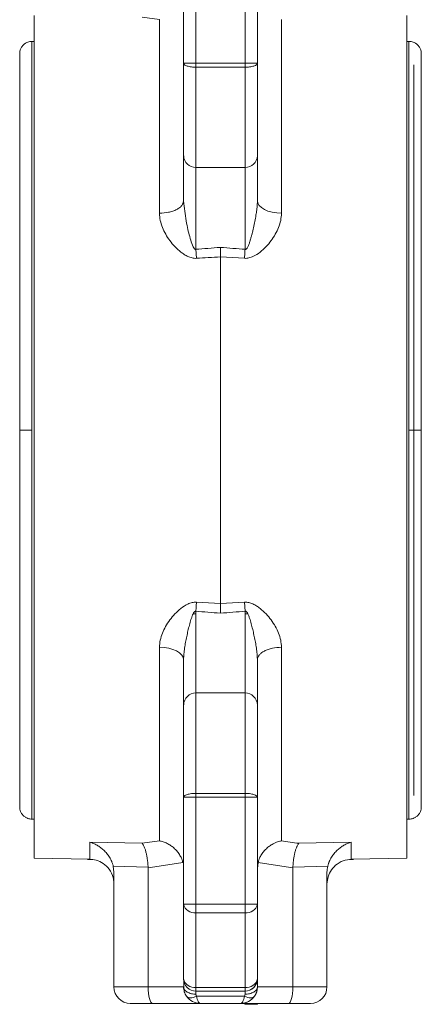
# Model space of a CAD drawing. Header units: millimetres. Extents: x 104 to 691, y -53 to 667.
# Tile 20 of 29: x 539 to 588, y 222 to 343. Entities that reach past the tile are written whole.
import ezdxf

# ---------------------------------------------------------------- set-up
doc = ezdxf.new("R2010")
doc.units = ezdxf.units.MM

msp = doc.modelspace()

# ---------------------------------------------------------------- linework, layer by layer
at = {"color": 7, "linetype": 'Continuous', "lineweight": 15}
for p, q in [((559.18, 337.28), (559.18, 350.33)), ((560.68, 337.28), (560.68, 350.33)), ((566.68, 337.28), (566.68, 350.33)), ((568.18, 337.28), (568.18, 350.33)), ((554.12, 342.9), (556.25, 342.6)), ((540.93, 339.95), (540.68, 339.95)), ((586.68, 339.95), (586.43, 339.95)), ((560.68, 337.28), (559.18, 337.28)), ((560.68, 336.8), (560.68, 337.28)), ((566.68, 337.28), (560.68, 337.28)), ((560.68, 336.8), (566.68, 336.8)), ((566.68, 336.8), (566.68, 337.28)), ((568.18, 337.28), (566.68, 337.28)), ((566.68, 324.54), (560.68, 324.54)), ((559.18, 320.47), (559.27, 319.82)), ((560.75, 313.45), (560.68, 314.55)), ((563.68, 313.62), (566.62, 313.45)), ((563.68, 271.28), (560.75, 271.44)), ((566.62, 271.44), (563.68, 271.28)), ((566.62, 271.44), (566.68, 270.35)), ((560.68, 270.35), (560.68, 270.01)), ((566.68, 270.01), (566.68, 270.35)), ((560.68, 260.36), (566.68, 260.36)), ((560.68, 248.1), (560.68, 247.62)), ((566.68, 248.1), (560.68, 248.1)), ((566.68, 247.62), (566.68, 248.1)), ((559.18, 247.62), (560.68, 247.62)), ((559.18, 247.62), (559.18, 234.57)), ((560.68, 247.62), (566.68, 247.62)), ((560.68, 247.62), (560.68, 234.57)), ((566.68, 247.62), (568.18, 247.62)), ((566.68, 234.57), (566.68, 247.62)), ((568.18, 247.62), (568.18, 234.57)), ((540.68, 244.95), (540.93, 244.95)), ((586.43, 244.95), (586.68, 244.95)), ((554.12, 242), (547.75, 242.14)), ((556.25, 242.3), (554.12, 242)), ((579.62, 242.14), (573.25, 242)), ((540.93, 240.2), (547.75, 240.05)), ((568.28, 239.67), (568.18, 238.92)), ((579.62, 240.05), (586.43, 240.2)), ((550.6, 239.2), (550.68, 238.48)), ((554.85, 239.1), (550.6, 239.2)), ((550.68, 224.45), (550.68, 238.48)), ((554.85, 239.02), (554.85, 239.1)), ((554.85, 224.45), (554.85, 239.02)), ((568.18, 224.45), (568.18, 238.92)), ((572.52, 239.1), (572.51, 239.02)), ((572.51, 224.45), (572.51, 239.02)), ((576.77, 239.2), (572.52, 239.1)), ((576.68, 224.45), (576.68, 238.48)), ((576.68, 224.45), (576.68, 237.05)), ((560.68, 234.57), (559.18, 234.57)), ((559.18, 234.57), (559.18, 225.45)), ((560.68, 234.57), (560.68, 233.51)), ((566.68, 234.57), (560.68, 234.57)), ((568.18, 234.57), (566.68, 234.57)), ((568.18, 234.57), (568.18, 225.45)), ((560.68, 233.51), (566.68, 233.51)), ((560.68, 233.51), (560.68, 224.39)), ((566.68, 224.39), (566.68, 233.51)), ((559.21, 225.33), (559.21, 224.29)), ((568.18, 225.45), (568.18, 225.45)), ((550.68, 224.45), (554.85, 224.45)), ((554.85, 224.45), (559.18, 224.45)), ((566.68, 224.39), (560.68, 224.39)), ((560.68, 223.95), (566.68, 223.95)), ((566.68, 223.95), (566.68, 223.95)), ((568.18, 224.45), (568.18, 224.45)), ((568.18, 224.45), (572.51, 224.45)), ((572.51, 224.45), (576.68, 224.45)), ((576.68, 224.45), (576.68, 224.45)), ((560.77, 223.32), (566.6, 223.32)), ((555.39, 222.45), (552.68, 222.45)), ((561.18, 222.45), (555.39, 222.45)), ((566.18, 222.45), (561.18, 222.45)), ((566.18, 222.45), (566.18, 222.45)), ((571.98, 222.45), (566.18, 222.45)), ((566.62, 222.35), (566.62, 222.45)), ((566.65, 222.45), (566.65, 222.34)), ((566.65, 222.35), (566.65, 222.45)), ((566.68, 222.35), (566.68, 222.45)), ((566.71, 222.35), (566.71, 222.45)), ((566.71, 222.35), (566.71, 222.45)), ((566.71, 222.35), (568.06, 222.35)), ((566.71, 222.35), (566.71, 222.35)), ((568.06, 222.35), (568.06, 222.45)), ((568.06, 222.35), (568.06, 222.45)), ((568.06, 222.35), (568.21, 222.35)), ((568.06, 222.35), (568.06, 222.35)), ((568.21, 222.35), (568.21, 222.45)), ((574.68, 222.45), (571.98, 222.45)), ((574.68, 222.45), (574.68, 222.45))]:
    msp.add_line(p, q, dxfattribs=at)
at = {"color": 8, "linetype": 'Continuous', "lineweight": 15}
for p, q in [((560.68, 223.58), (560.68, 224)), ((566.68, 223.95), (566.68, 223.58))]:
    msp.add_line(p, q, dxfattribs=at)
at = {"color": 7, "linetype": 'Continuous', "lineweight": 15, "flags": 128}
for points in [[(540.93, 240.2), (540.93, 240.38), (540.93, 240.91), (540.93, 241.8), (540.93, 243.03), (540.93, 244.6), (540.93, 246.5), (540.93, 248.71), (540.93, 251.22), (540.93, 254.01), (540.93, 257.06), (540.93, 260.36), (540.93, 263.87), (540.93, 267.58), (540.93, 271.46), (540.93, 275.48), (540.93, 279.62), (540.93, 283.85), (540.93, 288.13), (540.93, 292.45), (540.93, 296.76), (540.93, 301.05), (540.93, 305.28), (540.93, 309.41), (540.93, 313.44), (540.93, 317.32), (540.93, 321.03), (540.93, 324.54), (540.93, 327.84), (540.93, 330.89), (540.93, 333.68), (540.93, 336.19), (540.93, 338.4), (540.93, 340.3), (540.93, 341.87), (540.93, 343.1)], [(586.44, 339.95), (586.44, 340.3), (586.44, 341.87), (586.43, 343.1)], [(586.43, 343.1), (586.43, 341.87), (586.43, 340.3), (586.43, 338.4), (586.43, 336.19), (586.43, 333.68), (586.43, 330.89), (586.43, 327.84), (586.43, 324.54), (586.43, 321.03), (586.43, 317.32), (586.43, 313.44), (586.43, 309.41), (586.43, 305.28), (586.43, 301.05), (586.43, 296.76), (586.43, 292.45)], [(556.25, 342.6), (556.25, 341.13), (556.25, 339.35), (556.25, 337.24), (556.25, 334.84), (556.25, 332.16), (556.25, 329.2), (556.25, 326), (556.25, 322.58), (556.25, 318.96)], [(571.12, 318.96), (571.12, 322.58), (571.12, 326), (571.12, 329.2), (571.12, 332.16), (571.12, 334.84), (571.12, 337.24), (571.12, 339.35), (571.12, 341.13), (571.12, 342.6)], [(586.43, 339.95), (586.43, 340.5), (586.43, 341.02), (586.43, 341.2), (586.43, 341.02), (586.43, 340.5), (586.43, 339.63), (586.43, 338.41), (586.43, 336.87), (586.43, 335.01), (586.43, 332.84), (586.43, 330.38), (586.43, 327.64), (586.43, 324.66), (586.43, 321.44), (586.43, 318.01), (586.43, 314.4), (586.43, 310.63), (586.43, 306.72), (586.43, 302.72), (586.43, 298.64), (586.43, 294.52), (586.43, 290.38), (586.43, 286.26), (586.43, 282.18), (586.43, 278.17), (586.43, 274.27), (586.43, 270.5), (586.43, 266.89), (586.43, 263.46), (586.43, 260.24), (586.43, 257.25), (586.43, 254.52), (586.43, 252.06), (586.43, 249.89), (586.43, 248.03), (586.43, 246.48), (586.43, 245.27), (586.43, 244.4), (586.43, 243.87), (586.43, 243.7), (586.43, 243.7)], [(560.68, 324.54), (560.68, 325.29), (560.68, 326.3), (560.68, 327.56), (560.68, 329.04), (560.68, 330.74), (560.68, 332.62), (560.68, 334.64), (560.68, 336.8)], [(566.68, 336.8), (566.68, 334.64), (566.68, 332.62), (566.68, 330.74), (566.68, 329.04), (566.68, 327.56), (566.68, 326.3), (566.68, 325.29), (566.68, 324.54)], [(560.68, 324.54), (560.68, 323.96), (560.68, 323.14), (560.68, 322.08), (560.68, 320.82), (560.68, 319.4), (560.68, 317.85), (560.68, 316.21), (560.68, 314.55)], [(566.68, 324.54), (566.68, 323.96), (566.68, 323.14), (566.68, 322.08), (566.68, 320.82), (566.68, 319.4), (566.68, 317.85), (566.68, 316.21), (566.68, 314.55)], [(571.12, 318.96), (570.54, 318.99), (569.99, 319.08), (569.48, 319.22), (569.04, 319.41), (568.68, 319.64), (568.41, 319.9), (568.24, 320.18), (568.18, 320.47)], [(566.62, 313.45), (566.63, 313.58), (566.63, 313.72), (566.64, 313.85), (566.65, 313.99), (566.66, 314.13), (566.67, 314.27), (566.67, 314.41), (566.68, 314.55)], [(563.68, 271.28), (563.68, 275.34), (563.68, 279.51), (563.68, 283.78), (563.68, 288.1), (563.68, 292.45), (563.68, 296.8), (563.68, 301.12), (563.68, 305.38), (563.68, 309.56), (563.68, 313.62)], [(586.43, 292.45), (586.43, 288.13), (586.43, 283.85), (586.43, 279.62), (586.43, 275.48), (586.43, 271.46), (586.43, 267.58), (586.43, 263.87), (586.43, 260.36), (586.43, 257.06), (586.43, 254.01), (586.43, 251.22), (586.43, 248.71), (586.43, 246.5), (586.43, 244.6), (586.43, 243.03), (586.43, 241.8), (586.43, 240.91), (586.43, 240.38), (586.43, 240.2), (586.43, 240.38), (586.43, 240.91), (586.43, 241.8), (586.44, 243.03), (586.44, 244.6), (586.44, 244.95)], [(560.75, 271.44), (560.74, 271.31), (560.73, 271.18), (560.73, 271.05), (560.72, 270.91), (560.71, 270.77), (560.7, 270.63), (560.69, 270.49), (560.68, 270.35)], [(560.68, 260.36), (560.68, 260.92), (560.68, 261.71), (560.68, 262.73), (560.68, 263.94), (560.68, 265.31), (560.68, 266.8), (560.68, 268.38), (560.68, 270.01)], [(566.68, 270.01), (566.68, 268.38), (566.68, 266.8), (566.68, 265.31), (566.68, 263.94), (566.68, 262.73), (566.68, 261.71), (566.68, 260.92), (566.68, 260.36)], [(556.25, 265.94), (556.25, 262.32), (556.25, 258.89), (556.25, 255.69), (556.25, 252.74), (556.25, 250.06), (556.25, 247.65), (556.25, 245.55), (556.25, 243.76), (556.25, 242.3)], [(556.25, 265.94), (556.83, 265.91), (557.38, 265.82), (557.88, 265.67), (558.33, 265.49), (558.69, 265.26), (558.96, 265), (559.13, 264.72), (559.18, 264.43)], [(571.12, 242.3), (571.12, 243.76), (571.12, 245.55), (571.12, 247.65), (571.12, 250.06), (571.12, 252.74), (571.12, 255.69), (571.12, 258.89), (571.12, 262.32), (571.12, 265.94)], [(560.68, 248.1), (560.68, 250.25), (560.68, 252.28), (560.68, 254.16), (560.68, 255.85), (560.68, 257.34), (560.68, 258.6), (560.68, 259.61), (560.68, 260.36)], [(566.68, 260.36), (566.68, 259.61), (566.68, 258.6), (566.68, 257.34), (566.68, 255.85), (566.68, 254.16), (566.68, 252.28), (566.68, 250.25), (566.68, 248.1)], [(586.43, 243.7), (586.43, 243.87), (586.43, 244.4), (586.43, 244.95)], [(566.68, 234.57), (566.68, 234.42), (566.68, 234.28), (566.68, 234.13), (566.68, 234), (566.68, 233.86), (566.68, 233.74), (566.68, 233.62), (566.68, 233.51)], [(560.68, 224.39), (560.68, 224.29), (560.68, 224.2), (560.68, 224.13), (560.68, 224.06), (560.68, 224.01), (560.68, 223.98), (560.68, 223.96), (560.68, 223.95)], [(566.68, 224.39), (566.68, 224.29), (566.68, 224.2), (566.68, 224.13), (566.68, 224.06), (566.68, 224.01), (566.68, 223.98), (566.68, 223.96), (566.68, 223.95)], [(559.53, 223.32), (559.61, 223.23), (559.72, 223.17), (559.85, 223.14), (560.01, 223.12), (560.18, 223.14), (560.37, 223.17), (560.57, 223.23), (560.77, 223.32)], [(566.6, 223.32), (566.8, 223.23), (567, 223.17), (567.18, 223.14), (567.36, 223.12), (567.51, 223.14), (567.65, 223.17), (567.75, 223.23), (567.83, 223.32)]]:
    msp.add_lwpolyline(points, dxfattribs=at)
at = {"color": 8, "linetype": 'Continuous', "lineweight": 15, "flags": 128}
for points in [[(540.68, 292.45), (540.68, 296.59), (540.68, 300.7), (540.68, 304.74), (540.68, 308.69), (540.68, 312.52), (540.68, 316.2), (540.68, 319.69), (540.68, 322.98), (540.68, 326.04), (540.68, 328.84), (540.68, 331.36), (540.68, 333.58), (540.68, 335.5), (540.68, 337.08), (540.68, 338.33), (540.68, 339.23), (540.68, 339.77), (540.68, 339.95)], [(586.68, 339.95), (586.68, 339.77), (586.68, 339.23), (586.68, 338.33), (586.68, 337.08), (586.68, 335.5), (586.68, 333.58), (586.68, 331.36), (586.68, 328.84), (586.68, 326.04), (586.68, 322.98), (586.68, 319.69), (586.68, 316.2), (586.68, 312.52), (586.68, 308.69), (586.68, 304.74), (586.68, 300.7), (586.68, 296.59), (586.68, 292.45)], [(587.28, 292.45), (587.28, 296.45), (587.28, 300.42), (587.28, 304.32), (587.28, 308.13), (587.28, 311.81), (587.28, 315.34), (587.28, 318.68), (587.28, 321.81), (587.28, 324.7), (587.28, 327.34), (587.28, 329.69), (587.28, 331.75), (587.28, 333.48), (587.28, 334.89), (587.28, 335.95), (587.28, 336.67), (587.28, 337.03), (587.28, 337.07)], [(540.68, 244.95), (540.68, 245.13), (540.68, 245.67), (540.68, 246.57), (540.68, 247.81), (540.68, 249.4), (540.68, 251.31), (540.68, 253.54), (540.68, 256.06), (540.68, 258.86), (540.68, 261.92), (540.68, 265.2), (540.68, 268.7), (540.68, 272.37), (540.68, 276.2), (540.68, 280.15), (540.68, 284.2), (540.68, 288.31), (540.68, 292.45)], [(586.68, 292.45), (586.68, 288.31), (586.68, 284.2), (586.68, 280.15), (586.68, 276.2), (586.68, 272.37), (586.68, 268.7), (586.68, 265.2), (586.68, 261.92), (586.68, 258.86), (586.68, 256.06), (586.68, 253.54), (586.68, 251.31), (586.68, 249.4), (586.68, 247.81), (586.68, 246.57), (586.68, 245.67), (586.68, 245.13), (586.68, 244.95)], [(587.28, 247.82), (587.28, 247.87), (587.28, 248.23), (587.28, 248.94), (587.28, 250.01), (587.28, 251.41), (587.28, 253.15), (587.28, 255.21), (587.28, 257.56), (587.28, 260.19), (587.28, 263.09), (587.28, 266.22), (587.28, 269.56), (587.28, 273.09), (587.28, 276.77), (587.28, 280.58), (587.28, 284.48), (587.28, 288.45), (587.28, 292.45)], [(547.75, 242.14), (547.75, 241.23), (547.75, 240.57), (547.75, 240.18), (547.75, 240.05)], [(579.62, 240.05), (579.62, 240.05), (579.62, 240.18), (579.62, 240.57), (579.62, 241.23), (579.62, 242.14)]]:
    msp.add_lwpolyline(points, dxfattribs=at)
at = {"color": 7, "linetype": 'Continuous', "lineweight": 15}
for centre, radius, start, end in [((560.66, 326.01), 1.47, 181.0497, 271.0134), ((566.71, 326.01), 1.47, 268.9877, 358.948), ((560.66, 258.89), 1.47, 88.9854, 178.9509), ((566.71, 258.89), 1.47, 1.0514, 91.0135), ((560.5, 234.83), 1.34, 191.4199, 278.0504), ((566.87, 234.83), 1.34, 261.9499, 348.5787), ((560.5, 225.71), 1.34, 191.4199, 278.0504), ((560.68, 225.45), 1.5, 179.9984, 270), ((566.87, 225.71), 1.34, 261.9514, 348.5762), ((566.68, 225.45), 1.5, 270, 0.0016), ((566.68, 225.45), 1.5, 270, 359.9984)]:
    msp.add_arc(centre, radius, start, end, dxfattribs=at)
for centre, major_axis, ratio, start_param, end_param in [((552.68, 224.45), (2, 0), 0.999972, 3.141593, 4.712389), ((555.39, 224.45), (0, 2), 0.267977, 1.570796, 3.141593), ((566.18, 224.45), (0, 2), 0.999984, 3.141593, 4.712389), ((571.98, 224.45), (0, 2), 0.267921, 3.141593, 4.712389), ((574.68, 224.45), (0, 2), 0.999972, 3.141593, 4.712389), ((574.68, 224.45), (2, 0), 0.999972, 4.712389, 6.283185)]:
    msp.add_ellipse(centre, major_axis=major_axis, ratio=ratio, start_param=start_param, end_param=end_param, dxfattribs=at)
for points, knots in [([(568.18, 320.47), (568.18, 323.47), (568.18, 326.36), (568.18, 331.74), (568.18, 334.22), (568.18, 338.64), (568.18, 340.56), (568.18, 343.76), (568.18, 345.03), (568.18, 345.97)], [0, 0, 0, 0, 0.25, 0.25, 0.5, 0.5, 0.75, 0.75, 1, 1, 1, 1]), ([(568.18, 342.87), (568.18, 342.32), (568.18, 341.75), (568.18, 340.53), (568.18, 339.89), (568.18, 338.56), (568.18, 337.87), (568.18, 336.47), (568.18, 335.76), (568.18, 334.37), (568.18, 333.7), (568.18, 332.45), (568.18, 331.87), (568.18, 330.91), (568.18, 330.53), (568.18, 330), (568.18, 329.87), (568.18, 329.87), (568.18, 330), (568.18, 330.53), (568.18, 330.91), (568.18, 331.87), (568.18, 332.45), (568.18, 333.7), (568.18, 334.37), (568.18, 335.76), (568.18, 336.47), (568.18, 337.87), (568.18, 338.56), (568.18, 339.89), (568.18, 340.53), (568.18, 341.75), (568.18, 342.32), (568.18, 342.87)], [0, 0, 0, 0, 0.0625, 0.0625, 0.125, 0.125, 0.1875, 0.1875, 0.25, 0.25, 0.3125, 0.3125, 0.375, 0.375, 0.4375, 0.4375, 0.5, 0.5, 0.5625, 0.5625, 0.625, 0.625, 0.6875, 0.6875, 0.75, 0.75, 0.8125, 0.8125, 0.875, 0.875, 0.9375, 0.9375, 1, 1, 1, 1]), ([(540.68, 339.95), (540.51, 339.93), (540.24, 339.9), (539.89, 339.73), (539.62, 339.53), (539.4, 339.25), (539.24, 338.91), (539.17, 338.53), (539.2, 338.28), (539.21, 338.16)], [0, 0, 0, 0, 0.1945259, 0.3097822, 0.4362357, 0.5720276, 0.7140349, 0.8581591, 1, 1, 1, 1]), ([(588.16, 338.16), (588.17, 338.28), (588.2, 338.53), (588.13, 338.91), (587.97, 339.25), (587.75, 339.53), (587.48, 339.73), (587.13, 339.9), (586.86, 339.93), (586.68, 339.95)], [0, 0, 0, 0, 0.141841, 0.285965, 0.427972, 0.563764, 0.690218, 0.805474, 1, 1, 1, 1]), ([(539.21, 338.12), (539.21, 338.1), (539.19, 338.05), (539.19, 337.36), (539.18, 336.39), (539.18, 335.3), (539.18, 334.2), (539.18, 332.35), (539.18, 329.27), (539.18, 324.87), (539.18, 320.45), (539.18, 316.37), (539.18, 312.95), (539.18, 310.42), (539.18, 308.84), (539.18, 307.17), (539.18, 304.87), (539.18, 301.63), (539.18, 297.31), (539.18, 294.14), (539.18, 292.45)], [0, 0, 0, 0, 0.06227, 0.127716, 0.18392, 0.230915, 0.268867, 0.30199, 0.40437, 0.509135, 0.578795, 0.648438, 0.716981, 0.741486, 0.765242, 0.788295, 0.816284, 0.86657, 0.928968, 1, 1, 1, 1]), ([(588.19, 292.45), (588.19, 294.19), (588.19, 297.33), (588.19, 301.43), (588.19, 304.68), (588.19, 307.44), (588.19, 311.49), (588.19, 316.7), (588.19, 321.95), (588.19, 326.01), (588.19, 328.97), (588.19, 331.14), (588.19, 332.82), (588.18, 334.25), (588.18, 335.71), (588.18, 337.02), (588.17, 337.99), (588.16, 338.08), (588.16, 338.13)], [0, 0, 0, 0, 0.073009, 0.131744, 0.173701, 0.213115, 0.253279, 0.35515, 0.457312, 0.525481, 0.590201, 0.649576, 0.684717, 0.729438, 0.784067, 0.848846, 0.923834, 1, 1, 1, 1]), ([(588.18, 292.45), (588.18, 294.19), (588.18, 297.33), (588.18, 301.43), (588.18, 304.68), (588.18, 307.44), (588.18, 311.49), (588.18, 316.7), (588.18, 321.95), (588.18, 326.01), (588.18, 328.97), (588.18, 331.14), (588.18, 332.82), (588.18, 334.25), (588.18, 335.71), (588.18, 337.02), (588.17, 337.99), (588.16, 338.08), (588.16, 338.12)], [0, 0, 0, 0, 0.073012, 0.131749, 0.173707, 0.213122, 0.253288, 0.355163, 0.457328, 0.525499, 0.590221, 0.649599, 0.684741, 0.729463, 0.784094, 0.848875, 0.923863, 1, 1, 1, 1]), ([(559.18, 337.28), (559.18, 337.22), (559.21, 337.16), (559.36, 337.04), (559.48, 336.98), (559.77, 336.89), (559.95, 336.85), (560.32, 336.81), (560.51, 336.8), (560.68, 336.8)], [0, 0, 0, 0, 0.25, 0.25, 0.5, 0.5, 0.75, 0.75, 1, 1, 1, 1]), ([(559.18, 325.98), (559.18, 326.02), (559.18, 326.1), (559.18, 326.22), (559.18, 326.36), (559.18, 326.5), (559.18, 326.73), (559.18, 327.07), (559.18, 327.57), (559.18, 328.12), (559.18, 328.94), (559.18, 330.1), (559.18, 331.43), (559.18, 332.58), (559.18, 333.47), (559.18, 334.39), (559.18, 335.23), (559.18, 335.98), (559.18, 336.62), (559.18, 337.06), (559.18, 337.28)], [0, 0, 0, 0, 0.024357, 0.048696, 0.07303, 0.097374, 0.121741, 0.183976, 0.246241, 0.309435, 0.372662, 0.500003, 0.627343, 0.690538, 0.753764, 0.815998, 0.878264, 0.918846, 0.959404, 1, 1, 1, 1]), ([(566.68, 336.8), (566.86, 336.8), (567.05, 336.81), (567.42, 336.85), (567.6, 336.89), (567.89, 336.98), (568, 337.04), (568.15, 337.16), (568.18, 337.22), (568.18, 337.28)], [0, 0, 0, 0, 0.25, 0.25, 0.5, 0.5, 0.75, 0.75, 1, 1, 1, 1]), ([(568.18, 337.28), (568.18, 335.98), (568.18, 334.69), (568.18, 332.27), (568.18, 331.14), (568.18, 329.14), (568.18, 328.27), (568.18, 326.88), (568.18, 326.35), (568.18, 325.98)], [0, 0, 0, 0, 0.25, 0.25, 0.5, 0.5, 0.75, 0.75, 1, 1, 1, 1]), ([(559.18, 320.47), (559.18, 320.57), (559.18, 320.76), (559.18, 321.05), (559.18, 321.33), (559.18, 321.61), (559.18, 321.88), (559.18, 322.15), (559.18, 322.62), (559.18, 323.27), (559.18, 324.02), (559.18, 324.68), (559.18, 325.14), (559.18, 325.45), (559.18, 325.65), (559.18, 325.83), (559.18, 325.93), (559.18, 325.98)], [0, 0, 0, 0, 0.03696, 0.073842, 0.110679, 0.147501, 0.184342, 0.221233, 0.258207, 0.386155, 0.514161, 0.638468, 0.762834, 0.822182, 0.881403, 0.940631, 1, 1, 1, 1]), ([(568.18, 325.98), (568.18, 325.8), (568.18, 325.54), (568.18, 324.89), (568.18, 324.49), (568.18, 323.55), (568.18, 323), (568.18, 321.81), (568.18, 321.16), (568.18, 320.47)], [0, 0, 0, 0, 0.25, 0.25, 0.5, 0.5, 0.75, 0.75, 1, 1, 1, 1]), ([(556.25, 318.96), (556.62, 318.98), (557.19, 319.02), (557.87, 319.21), (558.34, 319.4), (558.72, 319.64), (559.08, 319.99), (559.14, 320.28), (559.18, 320.47)], [0, 0, 0, 0, 0.239764, 0.368556, 0.5, 0.631447, 0.760243, 1, 1, 1, 1]), ([(566.68, 314.55), (566.69, 314.54), (566.72, 314.54), (566.75, 314.54), (566.78, 314.56), (566.82, 314.58), (566.9, 314.64), (566.97, 314.76), (567.06, 314.94), (567.16, 315.18), (567.27, 315.49), (567.38, 315.87), (567.48, 316.24), (567.61, 316.75), (567.76, 317.38), (567.91, 318.15), (568.03, 318.79), (568.1, 319.31), (568.15, 319.7), (568.18, 320.08), (568.18, 320.34), (568.18, 320.47)], [0, 0, 0, 0, 0.005224, 0.010432, 0.015898, 0.023255, 0.031745, 0.063153, 0.090931, 0.125714, 0.188325, 0.250854, 0.313271, 0.375644, 0.500394, 0.625295, 0.750228, 0.814911, 0.874977, 0.940125, 1, 1, 1, 1]), ([(560.75, 313.45), (560.57, 313.44), (560.39, 313.46), (560.04, 313.54), (559.87, 313.6), (559.56, 313.74), (559.41, 313.82), (559.12, 314.01), (558.99, 314.11), (558.59, 314.42), (558.35, 314.64), (557.9, 315.11), (557.69, 315.36), (557.13, 316.12), (556.82, 316.65), (556.37, 317.79), (556.25, 318.37), (556.25, 318.96)], [0, 0, 0, 0, 0.0625, 0.0625, 0.125, 0.125, 0.1875, 0.1875, 0.25, 0.25, 0.375, 0.375, 0.5, 0.5, 0.75, 0.75, 1, 1, 1, 1]), ([(571.12, 318.96), (571.12, 318.37), (570.99, 317.79), (570.66, 316.94), (570.53, 316.66), (570.22, 316.13), (570.05, 315.87), (569.67, 315.36), (569.47, 315.11), (569.02, 314.64), (568.77, 314.42), (568.25, 314), (567.97, 313.81), (567.49, 313.6), (567.33, 313.54), (566.98, 313.46), (566.8, 313.44), (566.62, 313.45)], [0, 0, 0, 0, 0.25, 0.25, 0.375, 0.375, 0.5, 0.5, 0.625, 0.625, 0.75, 0.75, 0.875, 0.875, 0.9375, 0.9375, 1, 1, 1, 1]), ([(563.68, 314.79), (563.17, 314.75), (562.17, 314.67), (561.17, 314.59), (560.68, 314.55)], [0, 0, 0, 0, 0.5089, 1, 1, 1, 1]), ([(566.68, 314.55), (566.19, 314.59), (565.19, 314.67), (564.19, 314.75), (563.68, 314.79)], [0, 0, 0, 0, 0.4911, 1, 1, 1, 1]), ([(563.68, 314.79), (563.68, 314.73), (563.68, 314.62), (563.68, 314.47), (563.68, 314.35), (563.68, 314.27), (563.68, 314.22), (563.68, 314.09), (563.68, 313.89), (563.68, 313.7), (563.68, 313.62)], [0, 0, 0, 0, 0.15198, 0.276907, 0.374401, 0.444284, 0.486493, 0.501019, 0.767889, 1, 1, 1, 1]), ([(560.75, 313.45), (561.23, 313.48), (562.21, 313.54), (563.19, 313.59), (563.68, 313.62)], [0, 0, 0, 0, 0.491731, 1, 1, 1, 1]), ([(539.18, 292.45), (539.18, 290.71), (539.18, 287.56), (539.18, 283.47), (539.18, 280.22), (539.18, 277.45), (539.18, 273.41), (539.18, 268.2), (539.18, 262.94), (539.18, 258.89), (539.18, 255.92), (539.18, 253.75), (539.18, 252.08), (539.18, 250.65), (539.19, 249.18), (539.19, 247.87), (539.2, 246.91), (539.21, 246.82), (539.21, 246.77)], [0, 0, 0, 0, 0.073009, 0.131744, 0.173701, 0.213114, 0.253279, 0.35515, 0.457312, 0.525481, 0.590201, 0.649576, 0.684717, 0.729438, 0.784067, 0.848846, 0.923834, 1, 1, 1, 1]), ([(588.16, 246.77), (588.16, 246.8), (588.17, 246.85), (588.18, 247.54), (588.18, 248.51), (588.18, 249.6), (588.18, 250.7), (588.18, 252.55), (588.18, 255.63), (588.18, 260.03), (588.18, 264.44), (588.18, 268.53), (588.18, 271.95), (588.18, 274.48), (588.18, 276.05), (588.18, 277.73), (588.18, 280.02), (588.18, 283.27), (588.18, 287.59), (588.18, 290.76), (588.18, 292.45)], [0, 0, 0, 0, 0.06223, 0.127678, 0.183883, 0.230881, 0.268834, 0.301959, 0.404343, 0.509113, 0.578776, 0.648422, 0.716968, 0.741474, 0.765231, 0.788285, 0.816276, 0.866564, 0.928965, 1, 1, 1, 1]), ([(588.16, 246.77), (588.16, 246.8), (588.17, 246.84), (588.18, 247.54), (588.18, 248.51), (588.19, 249.6), (588.19, 250.7), (588.19, 252.54), (588.19, 255.63), (588.19, 260.03), (588.19, 264.44), (588.19, 268.53), (588.19, 271.95), (588.19, 274.48), (588.19, 276.05), (588.19, 277.73), (588.19, 280.02), (588.19, 283.27), (588.19, 287.59), (588.19, 290.76), (588.19, 292.45)], [0, 0, 0, 0, 0.06227, 0.127716, 0.18392, 0.230915, 0.268867, 0.30199, 0.40437, 0.509135, 0.578795, 0.648438, 0.716981, 0.741486, 0.765242, 0.788294, 0.816284, 0.86657, 0.928968, 1, 1, 1, 1]), ([(556.25, 265.94), (556.25, 266.53), (556.37, 267.1), (556.7, 267.95), (556.84, 268.23), (557.14, 268.77), (557.31, 269.03), (557.69, 269.54), (557.9, 269.78), (558.35, 270.25), (558.59, 270.48), (559.12, 270.89), (559.4, 271.08), (559.87, 271.3), (560.04, 271.36), (560.39, 271.44), (560.57, 271.45), (560.75, 271.44)], [0, 0, 0, 0, 0.25, 0.25, 0.375, 0.375, 0.5, 0.5, 0.625, 0.625, 0.75, 0.75, 0.875, 0.875, 0.9375, 0.9375, 1, 1, 1, 1]), ([(563.68, 271.28), (563.68, 271.24), (563.68, 271.15), (563.68, 271.02), (563.68, 270.87), (563.68, 270.71), (563.68, 270.46), (563.68, 270.25), (563.68, 270.1)], [0, 0, 0, 0, 0.111713, 0.232199, 0.361405, 0.499222, 0.625849, 1, 1, 1, 1]), ([(566.62, 271.44), (566.8, 271.45), (566.98, 271.44), (567.32, 271.36), (567.49, 271.3), (567.81, 271.16), (567.96, 271.07), (568.24, 270.89), (568.38, 270.79), (568.77, 270.48), (569.01, 270.26), (569.47, 269.78), (569.67, 269.54), (570.24, 268.78), (570.55, 268.24), (570.99, 267.11), (571.12, 266.53), (571.12, 265.94)], [0, 0, 0, 0, 0.0625, 0.0625, 0.125, 0.125, 0.1875, 0.1875, 0.25, 0.25, 0.375, 0.375, 0.5, 0.5, 0.75, 0.75, 1, 1, 1, 1]), ([(560.33, 270.01), (560.31, 269.97), (560.28, 269.91), (560.24, 269.8), (560.19, 269.67), (560.14, 269.51), (560.03, 269.17), (559.91, 268.77), (559.8, 268.3), (559.69, 267.84), (559.56, 267.26), (559.42, 266.56), (559.32, 265.97), (559.25, 265.49), (559.22, 265.13), (559.19, 264.78), (559.19, 264.54), (559.18, 264.43)], [0, 0, 0, 0, 0.018432, 0.039269, 0.062564, 0.091778, 0.125249, 0.250254, 0.312675, 0.37509, 0.499979, 0.625036, 0.750017, 0.814568, 0.874852, 0.939852, 1, 1, 1, 1]), ([(560.68, 270.35), (560.67, 270.35), (560.65, 270.36), (560.62, 270.35), (560.59, 270.34), (560.55, 270.32), (560.51, 270.29), (560.45, 270.22), (560.39, 270.13), (560.35, 270.05), (560.33, 270.01)], [0, 0, 0, 0, 0.060218, 0.120277, 0.183245, 0.251806, 0.365859, 0.501886, 0.724573, 1, 1, 1, 1]), ([(560.68, 270.35), (561.17, 270.31), (562.17, 270.22), (563.17, 270.14), (563.68, 270.1)], [0, 0, 0, 0, 0.4911, 1, 1, 1, 1]), ([(563.68, 270.1), (564.19, 270.14), (565.19, 270.22), (566.19, 270.31), (566.68, 270.35)], [0, 0, 0, 0, 0.5089, 1, 1, 1, 1]), ([(567.04, 270.01), (567.02, 270.05), (566.98, 270.13), (566.92, 270.22), (566.86, 270.29), (566.81, 270.33), (566.75, 270.36), (566.7, 270.35), (566.68, 270.35)], [0, 0, 0, 0, 0.276735, 0.500288, 0.636556, 0.750769, 0.880987, 1, 1, 1, 1]), ([(568.18, 264.43), (568.18, 264.5), (568.18, 264.66), (568.17, 264.9), (568.15, 265.17), (568.11, 265.49), (568.05, 265.97), (567.95, 266.56), (567.81, 267.26), (567.68, 267.84), (567.57, 268.3), (567.45, 268.77), (567.34, 269.17), (567.23, 269.51), (567.17, 269.68), (567.11, 269.85), (567.06, 269.96), (567.04, 270.01)], [0, 0, 0, 0, 0.039583, 0.081358, 0.125261, 0.185507, 0.250013, 0.374788, 0.499722, 0.624785, 0.687317, 0.749856, 0.874876, 0.908276, 0.937436, 0.971454, 1, 1, 1, 1]), ([(571.12, 265.94), (570.75, 265.92), (570.17, 265.88), (569.49, 265.69), (569.02, 265.49), (568.65, 265.25), (568.28, 264.9), (568.22, 264.62), (568.18, 264.43)], [0, 0, 0, 0, 0.239755, 0.368552, 0.499998, 0.631443, 0.760243, 1, 1, 1, 1]), ([(559.18, 258.91), (559.18, 259.1), (559.18, 259.35), (559.18, 260.01), (559.18, 260.42), (559.18, 261.36), (559.18, 261.9), (559.18, 263.09), (559.18, 263.74), (559.18, 264.43)], [0, 0, 0, 0, 0.25, 0.25, 0.5, 0.5, 0.75, 0.75, 1, 1, 1, 1]), ([(568.18, 264.43), (568.18, 263.74), (568.18, 263.09), (568.18, 261.9), (568.18, 261.36), (568.18, 260.42), (568.18, 260.01), (568.18, 259.35), (568.18, 259.1), (568.18, 258.91)], [0, 0, 0, 0, 0.25, 0.25, 0.5, 0.5, 0.75, 0.75, 1, 1, 1, 1]), ([(568.18, 238.92), (568.18, 238.99), (568.18, 239.13), (568.18, 239.35), (568.18, 239.58), (568.18, 239.81), (568.18, 240.06), (568.18, 240.31), (568.18, 240.81), (568.18, 241.58), (568.18, 242.72), (568.18, 243.98), (568.18, 245.82), (568.18, 248.4), (568.18, 251.32), (568.18, 253.85), (568.18, 255.83), (568.18, 257.88), (568.18, 259.65), (568.18, 261.09), (568.18, 262.19), (568.18, 263.3), (568.18, 264.05), (568.18, 264.43)], [0, 0, 0, 0, 0.017584, 0.03516, 0.052731, 0.070302, 0.087875, 0.105453, 0.123039, 0.185402, 0.247776, 0.310719, 0.373674, 0.500115, 0.626541, 0.689461, 0.752394, 0.814721, 0.87706, 0.907801, 0.938527, 0.969254, 1, 1, 1, 1]), ([(559.18, 247.62), (559.18, 248.92), (559.18, 250.21), (559.18, 252.63), (559.18, 253.76), (559.18, 255.76), (559.18, 256.63), (559.18, 258.02), (559.18, 258.55), (559.18, 258.91)], [0, 0, 0, 0, 0.25, 0.25, 0.5, 0.5, 0.75, 0.75, 1, 1, 1, 1]), ([(568.18, 258.91), (568.18, 258.87), (568.18, 258.8), (568.18, 258.67), (568.18, 258.54), (568.18, 258.4), (568.18, 258.17), (568.18, 257.82), (568.18, 257.33), (568.18, 256.78), (568.18, 255.96), (568.18, 254.79), (568.18, 253.47), (568.18, 252.32), (568.18, 251.43), (568.18, 250.51), (568.18, 249.67), (568.18, 248.92), (568.18, 248.28), (568.18, 247.84), (568.18, 247.62)], [0, 0, 0, 0, 0.024357, 0.048696, 0.07303, 0.097374, 0.121741, 0.183976, 0.246241, 0.309435, 0.372662, 0.500003, 0.627343, 0.690538, 0.753764, 0.815998, 0.878264, 0.918846, 0.959404, 1, 1, 1, 1]), ([(568.18, 242.03), (568.18, 242.15), (568.18, 242.38), (568.18, 242.72), (568.18, 243.07), (568.18, 243.41), (568.18, 243.97), (568.18, 244.72), (568.18, 245.72), (568.18, 246.72), (568.18, 248.15), (568.18, 249.95), (568.18, 251.59), (568.18, 252.75), (568.18, 253.54), (568.18, 254.18), (568.18, 254.67), (568.18, 254.96), (568.18, 255.07), (568.18, 254.96), (568.18, 254.67), (568.18, 254.18), (568.18, 253.54), (568.18, 252.75), (568.18, 251.59), (568.18, 249.95), (568.18, 248.15), (568.18, 246.72), (568.18, 245.72), (568.18, 244.72), (568.18, 243.89), (568.18, 243.18), (568.18, 242.61), (568.18, 242.22), (568.18, 242.03)], [0, 0, 0, 0, 0.008486, 0.016964, 0.02544, 0.03392, 0.04241, 0.066394, 0.090391, 0.117422, 0.144466, 0.204869, 0.271564, 0.30715, 0.344022, 0.38199, 0.420825, 0.46026, 0.500001, 0.539743, 0.579177, 0.618012, 0.65598, 0.692852, 0.728438, 0.795133, 0.855536, 0.882568, 0.909612, 0.933596, 0.957593, 0.97173, 0.985857, 1, 1, 1, 1]), ([(560.68, 248.1), (560.51, 248.1), (560.32, 248.09), (559.95, 248.04), (559.77, 248.01), (559.48, 247.91), (559.36, 247.86), (559.21, 247.74), (559.18, 247.68), (559.18, 247.62)], [0, 0, 0, 0, 0.25, 0.25, 0.5, 0.5, 0.75, 0.75, 1, 1, 1, 1]), ([(568.18, 247.62), (568.18, 247.68), (568.15, 247.74), (568, 247.86), (567.89, 247.91), (567.6, 248.01), (567.42, 248.04), (567.05, 248.09), (566.86, 248.1), (566.68, 248.1)], [0, 0, 0, 0, 0.25, 0.25, 0.5, 0.5, 0.75, 0.75, 1, 1, 1, 1]), ([(539.21, 246.74), (539.2, 246.62), (539.17, 246.37), (539.24, 245.99), (539.4, 245.65), (539.62, 245.37), (539.89, 245.17), (540.24, 244.99), (540.51, 244.97), (540.68, 244.95)], [0, 0, 0, 0, 0.1418409, 0.2859595, 0.4279769, 0.5637644, 0.6902145, 0.8054731, 1, 1, 1, 1]), ([(586.68, 244.95), (586.86, 244.97), (587.13, 244.99), (587.48, 245.17), (587.75, 245.37), (587.97, 245.65), (588.13, 245.99), (588.2, 246.37), (588.17, 246.62), (588.16, 246.74)], [0, 0, 0, 0, 0.194527, 0.309786, 0.436236, 0.572023, 0.714041, 0.858159, 1, 1, 1, 1]), ([(550.6, 239.2), (550.59, 239.24), (550.57, 239.34), (550.52, 239.48), (550.47, 239.63), (550.4, 239.82), (550.29, 240.04), (550.09, 240.39), (549.81, 240.77), (549.44, 241.17), (549.04, 241.5), (548.69, 241.73), (548.4, 241.88), (548.18, 241.99), (547.96, 242.08), (547.82, 242.12), (547.75, 242.14)], [0, 0, 0, 0, 0.030248, 0.061161, 0.092762, 0.125071, 0.186016, 0.250538, 0.375099, 0.500416, 0.62474, 0.749271, 0.812018, 0.874672, 0.943159, 1, 1, 1, 1]), ([(554.85, 239.1), (554.85, 239.15), (554.84, 239.26), (554.83, 239.42), (554.82, 239.58), (554.8, 239.74), (554.78, 239.9), (554.74, 240.16), (554.69, 240.51), (554.59, 240.92), (554.49, 241.29), (554.39, 241.54), (554.31, 241.72), (554.24, 241.83), (554.18, 241.92), (554.14, 241.97), (554.12, 242)], [0, 0, 0, 0, 0.040215, 0.081069, 0.122521, 0.164525, 0.207032, 0.249989, 0.370026, 0.499804, 0.624755, 0.749507, 0.812675, 0.87482, 0.937554, 1, 1, 1, 1]), ([(559.09, 239.67), (559.08, 239.71), (559.06, 239.8), (559.02, 239.92), (558.97, 240.05), (558.91, 240.21), (558.81, 240.41), (558.63, 240.72), (558.37, 241.07), (558, 241.44), (557.6, 241.75), (557.24, 241.96), (556.94, 242.1), (556.7, 242.19), (556.47, 242.25), (556.32, 242.29), (556.25, 242.3)], [0, 0, 0, 0, 0.030795, 0.061896, 0.093292, 0.124969, 0.186619, 0.250124, 0.374935, 0.500233, 0.624963, 0.750252, 0.812708, 0.874971, 0.942736, 1, 1, 1, 1]), ([(568.18, 242.03), (568.18, 241.92), (568.18, 241.69), (568.18, 241.34), (568.18, 240.99), (568.18, 240.65), (568.18, 240.1), (568.18, 239.34), (568.18, 238.35), (568.18, 237.34), (568.18, 235.91), (568.18, 234.11), (568.18, 232.48), (568.18, 231.31), (568.18, 230.53), (568.18, 229.88), (568.18, 229.4), (568.18, 229.1), (568.18, 229), (568.18, 229.1), (568.18, 229.4), (568.18, 229.88), (568.18, 230.53), (568.18, 231.31), (568.18, 232.48), (568.18, 234.11), (568.18, 235.91), (568.18, 237.34), (568.18, 238.35), (568.18, 239.34), (568.18, 240.17), (568.18, 240.88), (568.18, 241.45), (568.18, 241.84), (568.18, 242.03)], [0, 0, 0, 0, 0.008486, 0.016964, 0.02544, 0.03392, 0.04241, 0.066394, 0.090391, 0.117422, 0.144466, 0.204869, 0.271564, 0.30715, 0.344022, 0.38199, 0.420825, 0.46026, 0.500001, 0.539743, 0.579177, 0.618012, 0.65598, 0.692852, 0.728438, 0.795133, 0.855536, 0.882568, 0.909612, 0.933596, 0.957593, 0.97173, 0.985857, 1, 1, 1, 1]), ([(568.28, 239.67), (568.29, 239.71), (568.31, 239.8), (568.35, 239.92), (568.39, 240.05), (568.46, 240.21), (568.56, 240.41), (568.73, 240.72), (569, 241.07), (569.37, 241.44), (569.77, 241.75), (570.11, 241.95), (570.41, 242.09), (570.64, 242.18), (570.9, 242.25), (571.05, 242.29), (571.12, 242.3)], [0, 0, 0, 0, 0.030748, 0.061833, 0.093244, 0.12497, 0.186574, 0.250126, 0.374938, 0.500236, 0.624967, 0.750257, 0.79422, 0.87497, 0.944932, 1, 1, 1, 1]), ([(573.25, 242), (572.89, 242.05), (572.18, 242.14), (571.47, 242.25), (571.12, 242.3)], [0, 0, 0, 0, 0.504878, 1, 1, 1, 1]), ([(572.52, 239.1), (572.52, 239.15), (572.53, 239.26), (572.54, 239.42), (572.55, 239.58), (572.57, 239.74), (572.59, 239.9), (572.62, 240.16), (572.68, 240.51), (572.77, 240.92), (572.88, 241.29), (572.97, 241.52), (573.05, 241.7), (573.11, 241.82), (573.19, 241.93), (573.23, 241.97), (573.25, 242)], [0, 0, 0, 0, 0.040158, 0.080969, 0.122395, 0.164393, 0.206917, 0.249915, 0.369889, 0.499689, 0.624717, 0.749418, 0.781233, 0.874783, 0.94392, 1, 1, 1, 1]), ([(576.77, 239.2), (576.78, 239.24), (576.8, 239.34), (576.85, 239.49), (576.9, 239.63), (576.97, 239.82), (577.08, 240.05), (577.27, 240.39), (577.56, 240.77), (577.93, 241.17), (578.33, 241.5), (578.68, 241.73), (578.96, 241.88), (579.19, 241.99), (579.4, 242.07), (579.55, 242.12), (579.62, 242.14)], [0, 0, 0, 0, 0.0303388, 0.0612835, 0.0928551, 0.1250707, 0.1861216, 0.2505385, 0.3750986, 0.5004157, 0.62474, 0.7492712, 0.8120173, 0.8746717, 0.9421885, 1, 1, 1, 1]), ([(547.45, 240.04), (547.74, 240.04), (548.33, 240.04), (549.21, 239.69), (550, 239.05), (550.57, 238.13), (550.65, 237.4), (550.68, 237.05)], [0, 0, 0, 0, 0.17256, 0.361179, 0.558273, 0.787595, 1, 1, 1, 1]), ([(559.09, 239.67), (558.74, 239.61), (558.04, 239.5), (556.98, 239.33), (555.92, 239.17), (555.21, 239.07), (554.85, 239.02)], [0, 0, 0, 0, 0.249153, 0.498864, 0.749143, 1, 1, 1, 1]), ([(572.51, 239.02), (572.16, 239.07), (571.45, 239.17), (570.39, 239.33), (569.33, 239.5), (568.63, 239.61), (568.28, 239.67)], [0, 0, 0, 0, 0.2508566, 0.5011361, 0.7508474, 1, 1, 1, 1]), ([(576.68, 237.05), (576.71, 237.34), (576.76, 237.96), (577.2, 238.81), (577.91, 239.54), (578.87, 240.02), (579.58, 240.03), (579.92, 240.04)], [0, 0, 0, 0, 0.1790686, 0.3718162, 0.5695711, 0.795044, 1, 1, 1, 1]), ([(576.68, 237.05), (576.68, 237.11), (576.68, 237.23), (576.68, 238.06), (576.68, 238.48)], [0, 0, 0, 0, 0.501622, 1, 1, 1, 1]), ([(568.18, 228.04), (568.18, 228.11), (568.18, 228.27), (568.18, 228.48), (568.18, 228.7), (568.18, 228.9), (568.18, 229.1), (568.18, 229.28), (568.18, 229.47), (568.18, 229.83), (568.18, 230.31), (568.18, 230.73), (568.18, 230.98), (568.18, 231.19), (568.18, 231.35), (568.18, 231.36), (568.18, 231.18), (568.18, 230.83), (568.18, 230.3), (568.18, 229.73), (568.18, 229.2), (568.18, 228.63), (568.18, 227.84), (568.18, 226.96), (568.18, 226.22), (568.18, 225.65), (568.18, 225.06), (568.18, 224.65), (568.18, 224.45)], [0, 0, 0, 0, 0.014559, 0.029096, 0.043617, 0.058131, 0.072646, 0.087169, 0.101708, 0.116272, 0.177974, 0.239695, 0.271618, 0.303561, 0.368446, 0.434044, 0.500004, 0.565964, 0.631562, 0.696447, 0.728369, 0.760312, 0.822014, 0.883736, 0.91283, 0.941863, 0.970899, 1, 1, 1, 1]), ([(568.18, 225.45), (568.18, 225.49), (568.18, 225.58), (568.18, 225.72), (568.18, 225.87), (568.18, 226.02), (568.18, 226.19), (568.18, 226.36), (568.18, 226.59), (568.18, 226.88), (568.18, 227.24), (568.18, 227.63), (568.18, 227.9), (568.18, 228.04)], [0, 0, 0, 0, 0.071512, 0.142935, 0.214305, 0.285661, 0.357039, 0.428477, 0.500011, 0.625091, 0.749983, 0.874886, 1, 1, 1, 1]), ([(560.68, 223.58), (560.51, 223.58), (560.32, 223.59), (559.95, 223.68), (559.77, 223.75), (559.48, 223.92), (559.36, 224.02), (559.22, 224.23), (559.18, 224.35), (559.18, 224.45)], [0, 0, 0, 0, 0.25, 0.25, 0.5, 0.5, 0.75, 0.75, 1, 1, 1, 1]), ([(559.53, 223.32), (559.42, 223.49), (559.33, 223.68), (559.21, 224.06), (559.18, 224.25), (559.18, 224.45)], [0, 0, 0, 0, 0.5, 0.5, 1, 1, 1, 1]), ([(568.18, 224.45), (568.18, 224.35), (568.15, 224.23), (568.01, 224.02), (567.89, 223.92), (567.6, 223.75), (567.42, 223.68), (567.05, 223.59), (566.86, 223.58), (566.68, 223.58)], [0, 0, 0, 0, 0.25, 0.25, 0.5, 0.5, 0.75, 0.75, 1, 1, 1, 1]), ([(568.18, 224.45), (568.18, 224.25), (568.16, 224.06), (568.04, 223.68), (567.95, 223.49), (567.83, 223.32)], [0, 0, 0, 0, 0.5, 0.5, 1, 1, 1, 1]), ([(561.18, 222.45), (560.86, 222.45), (560.54, 222.53), (559.97, 222.83), (559.72, 223.05), (559.53, 223.32)], [0, 0, 0, 0, 0.5, 0.5, 1, 1, 1, 1]), ([(560.77, 223.32), (560.76, 223.33), (560.74, 223.36), (560.72, 223.4), (560.7, 223.45), (560.69, 223.51), (560.69, 223.55), (560.68, 223.58)], [0, 0, 0, 0, 0.166219, 0.333169, 0.502407, 0.750217, 1, 1, 1, 1]), ([(560.77, 223.32), (560.82, 223.05), (560.88, 222.83), (561.02, 222.53), (561.1, 222.45), (561.18, 222.45)], [0, 0, 0, 0, 0.5, 0.5, 1, 1, 1, 1]), ([(567.83, 223.32), (567.65, 223.05), (567.4, 222.83), (566.83, 222.53), (566.51, 222.45), (566.18, 222.45)], [0, 0, 0, 0, 0.5, 0.5, 1, 1, 1, 1]), ([(566.18, 222.45), (566.27, 222.45), (566.35, 222.53), (566.49, 222.83), (566.55, 223.05), (566.6, 223.32)], [0, 0, 0, 0, 0.5, 0.5, 1, 1, 1, 1])]:
    msp.add_open_spline(points, degree=3, knots=knots, dxfattribs=at)
at = {"color": 8, "linetype": 'Continuous', "lineweight": 15}
for points, knots in [([(559.27, 319.82), (559.36, 319.02), (559.52, 317.62), (559.95, 315.97), (560.25, 315.03), (560.44, 314.67), (560.55, 314.58), (560.59, 314.55), (560.64, 314.54), (560.67, 314.54), (560.68, 314.55)], [0, 0, 0, 0, 0.430168, 0.75927, 0.909274, 0.964303, 0.974648, 0.983681, 0.991886, 1, 1, 1, 1]), ([(540.68, 292.45), (540.56, 292.45), (540.3, 292.45), (539.87, 292.45), (539.45, 292.45), (539.19, 292.45), (539.21, 292.45), (539.22, 292.45)], [0, 0, 0, 0, 0.151823, 0.330251, 0.58524, 0.864824, 1, 1, 1, 1]), ([(586.68, 292.45), (586.8, 292.45), (587.06, 292.45), (587.5, 292.45), (587.92, 292.45), (588.18, 292.45), (588.16, 292.45), (588.15, 292.45)], [0, 0, 0, 0, 0.151805, 0.330237, 0.585211, 0.864792, 1, 1, 1, 1])]:
    msp.add_open_spline(points, degree=3, knots=knots, dxfattribs=at)
at = {"color": 7, "linetype": 'Continuous', "lineweight": 15}
for points in [[(560.33, 270.01), (560.45, 270.01), (560.57, 270.01), (560.68, 270.01)], [(567.04, 270.01), (566.92, 270.01), (566.8, 270.01), (566.68, 270.01)], [(576.68, 238.48), (576.68, 238.72), (576.71, 238.96), (576.77, 239.2)], [(566.6, 223.32), (566.66, 223.4), (566.68, 223.49), (566.68, 223.58)]]:
    msp.add_open_spline(points, degree=3, dxfattribs=at)

doc.saveas('drawing.dxf')
